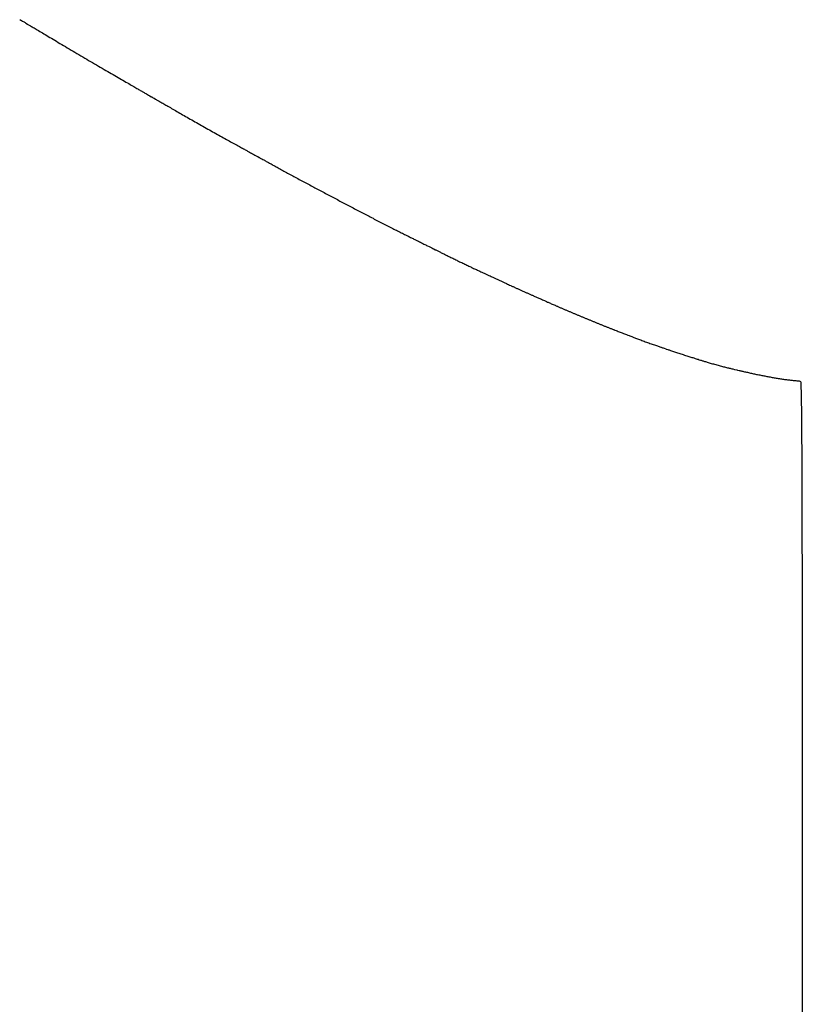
# Model space of a CAD drawing. Header units: millimetres. Extents: x -4577 to 1032787, y -66234 to 201209.
# Tile 151 of 256: x 4376.75 to 4378, y -8941.63 to -8940.06. Entities that reach past the tile are written whole.
import ezdxf

# ---------------------------------------------------------------- set-up
doc = ezdxf.new("R2010")
doc.units = ezdxf.units.MM
doc.linetypes.add('510_5_2OG_ELT_1004$0$11-07-22_DS_2OG$0$AUSGEZOGEN', pattern=[0])
doc.layers.add('510_5_2OG_ELT_1004$0$11-07-22_DS_2OG$0$EBENE_1', color=8, linetype='510_5_2OG_ELT_1004$0$11-07-22_DS_2OG$0$AUSGEZOGEN')

# ---------------------------------------------------------------- blocks, each defined once
blk = doc.blocks.new('510_5_2OG_ELT_1004')
at = {"layer": '510_5_2OG_ELT_1004$0$11-07-22_DS_2OG$0$EBENE_1'}
blk.add_lwpolyline([(4376.7503, -8940.0101), (4376.7519, -8940.0111), (4376.7531, -8940.0117), (4376.7548, -8940.0128), (4376.7558, -8940.0134), (4376.7572, -8940.0142), (4376.758, -8940.0147), (4376.7591, -8940.0153), (4376.7603, -8940.0161), (4376.7626, -8940.0175), (4376.7635, -8940.018), (4376.7645, -8940.0186), (4376.7655, -8940.0192), (4376.7666, -8940.0198), (4376.7678, -8940.0205), (4376.769, -8940.0213), (4376.7704, -8940.0221), (4376.7718, -8940.0229), (4376.7733, -8940.0238), (4376.7749, -8940.0248), (4376.7766, -8940.0258), (4376.7784, -8940.0269), (4376.7803, -8940.028), (4376.7823, -8940.0292), (4376.7844, -8940.0305), (4376.7865, -8940.0317), (4376.7888, -8940.0331), (4376.7911, -8940.0344), (4376.7934, -8940.0359), (4376.7959, -8940.0373), (4376.7984, -8940.0388), (4376.8009, -8940.0403), (4376.8036, -8940.0419), (4376.8062, -8940.0435), (4376.809, -8940.0451), (4376.8117, -8940.0468), (4376.8146, -8940.0485), (4376.8174, -8940.0502), (4376.8204, -8940.0519), (4376.8233, -8940.0536), (4376.8263, -8940.0554), (4376.8293, -8940.0572), (4376.8323, -8940.059), (4376.8354, -8940.0608), (4376.8385, -8940.0626), (4376.8416, -8940.0644), (4376.8447, -8940.0663), (4376.8478, -8940.0681), (4376.8509, -8940.0699), (4376.854, -8940.0718), (4376.8572, -8940.0736), (4376.8603, -8940.0755), (4376.8634, -8940.0773), (4376.8665, -8940.0791), (4376.8696, -8940.0809), (4376.8727, -8940.0827), (4376.8758, -8940.0845), (4376.8788, -8940.0863), (4376.8819, -8940.0881), (4376.8849, -8940.0898), (4376.8878, -8940.0915), (4376.8908, -8940.0932), (4376.8937, -8940.0949), (4376.8965, -8940.0966), (4376.8993, -8940.0982), (4376.9021, -8940.0998), (4376.9048, -8940.1014), (4376.9074, -8940.1029), (4376.9101, -8940.1044), (4376.9126, -8940.1059), (4376.9151, -8940.1073), (4376.9175, -8940.1087), (4376.9198, -8940.11), (4376.9221, -8940.1114), (4376.9243, -8940.1126), (4376.9264, -8940.1138), (4376.9284, -8940.115), (4376.9304, -8940.1161), (4376.9322, -8940.1172), (4376.934, -8940.1182), (4376.9357, -8940.1192), (4376.9373, -8940.1201), (4376.9387, -8940.121), (4376.9401, -8940.1218), (4376.9415, -8940.1225), (4376.9427, -8940.1233), (4376.9439, -8940.1239), (4376.945, -8940.1246), (4376.946, -8940.1252), (4376.947, -8940.1257), (4376.9487, -8940.1267), (4376.9502, -8940.1276), (4376.9515, -8940.1283), (4376.9526, -8940.129), (4376.9544, -8940.13), (4376.9558, -8940.1308), (4376.957, -8940.1315), (4376.9582, -8940.1322), (4376.9603, -8940.1334), (4376.9612, -8940.1339), (4376.9622, -8940.1345), (4376.9634, -8940.1352), (4376.9647, -8940.1359), (4376.967, -8940.1373), (4376.9679, -8940.1378), (4376.9688, -8940.1383), (4376.9698, -8940.1389), (4376.9708, -8940.1395), (4376.972, -8940.1401), (4376.9731, -8940.1408), (4376.9744, -8940.1415), (4376.9757, -8940.1423), (4376.9771, -8940.1431), (4376.9786, -8940.1439), (4376.9801, -8940.1448), (4376.9817, -8940.1457), (4376.9834, -8940.1467), (4376.9851, -8940.1477), (4376.9869, -8940.1488), (4376.9888, -8940.1498), (4376.9907, -8940.1509), (4376.9927, -8940.1521), (4376.9947, -8940.1533), (4376.9968, -8940.1545), (4376.999, -8940.1557), (4377.0011, -8940.1569), (4377.0034, -8940.1582), (4377.0056, -8940.1595), (4377.0079, -8940.1608), (4377.0103, -8940.1622), (4377.0126, -8940.1635), (4377.0151, -8940.1649), (4377.0175, -8940.1663), (4377.0199, -8940.1677), (4377.0224, -8940.1691), (4377.0249, -8940.1705), (4377.0274, -8940.172), (4377.03, -8940.1734), (4377.0325, -8940.1748), (4377.0351, -8940.1763), (4377.0377, -8940.1777), (4377.0402, -8940.1792), (4377.0428, -8940.1807), (4377.0454, -8940.1821), (4377.048, -8940.1836), (4377.0505, -8940.185), (4377.0531, -8940.1864), (4377.0557, -8940.1879), (4377.0582, -8940.1893), (4377.0607, -8940.1907), (4377.0633, -8940.1921), (4377.0657, -8940.1935), (4377.0682, -8940.1949), (4377.0707, -8940.1962), (4377.0731, -8940.1976), (4377.0755, -8940.1989), (4377.0778, -8940.2002), (4377.0801, -8940.2015), (4377.0824, -8940.2028), (4377.0847, -8940.204), (4377.0868, -8940.2052), (4377.089, -8940.2064), (4377.0911, -8940.2075), (4377.0931, -8940.2087), (4377.0951, -8940.2098), (4377.0971, -8940.2108), (4377.0989, -8940.2119), (4377.1008, -8940.2129), (4377.1025, -8940.2138), (4377.1042, -8940.2148), (4377.1058, -8940.2157), (4377.1073, -8940.2165), (4377.1088, -8940.2173), (4377.1102, -8940.2181), (4377.1115, -8940.2188), (4377.1127, -8940.2195), (4377.1139, -8940.2201), (4377.115, -8940.2207), (4377.116, -8940.2213), (4377.117, -8940.2218), (4377.1188, -8940.2228), (4377.1203, -8940.2237), (4377.1217, -8940.2244), (4377.1229, -8940.225), (4377.1239, -8940.2256), (4377.1255, -8940.2265), (4377.1268, -8940.2272), (4377.1279, -8940.2278), (4377.1289, -8940.2284), (4377.1301, -8940.229), (4377.1322, -8940.2302), (4377.1331, -8940.2307), (4377.1342, -8940.2313), (4377.1353, -8940.2319), (4377.1367, -8940.2326), (4377.1381, -8940.2335), (4377.1398, -8940.2344), (4377.1407, -8940.2349), (4377.1417, -8940.2354), (4377.1427, -8940.236), (4377.1438, -8940.2366), (4377.145, -8940.2372), (4377.1462, -8940.2379), (4377.1474, -8940.2386), (4377.1487, -8940.2393), (4377.1501, -8940.24), (4377.1515, -8940.2408), (4377.153, -8940.2416), (4377.1545, -8940.2425), (4377.1561, -8940.2433), (4377.1577, -8940.2442), (4377.1594, -8940.2451), (4377.1611, -8940.2461), (4377.1628, -8940.247), (4377.1646, -8940.248), (4377.1664, -8940.249), (4377.1682, -8940.25), (4377.1701, -8940.251), (4377.172, -8940.252), (4377.1739, -8940.2531), (4377.1759, -8940.2542), (4377.1779, -8940.2552), (4377.1798, -8940.2563), (4377.1819, -8940.2574), (4377.1839, -8940.2585), (4377.1859, -8940.2596), (4377.188, -8940.2608), (4377.1901, -8940.2619), (4377.1921, -8940.263), (4377.1942, -8940.2641), (4377.1963, -8940.2653), (4377.1984, -8940.2664), (4377.2005, -8940.2675), (4377.2026, -8940.2686), (4377.2047, -8940.2698), (4377.2068, -8940.2709), (4377.2089, -8940.272), (4377.211, -8940.2731), (4377.2131, -8940.2743), (4377.2152, -8940.2754), (4377.2173, -8940.2765), (4377.2194, -8940.2776), (4377.2215, -8940.2787), (4377.2236, -8940.2798), (4377.2257, -8940.281), (4377.2278, -8940.2821), (4377.2299, -8940.2832), (4377.232, -8940.2843), (4377.2341, -8940.2854), (4377.2362, -8940.2865), (4377.2383, -8940.2877), (4377.2404, -8940.2888), (4377.2425, -8940.2899), (4377.2446, -8940.291), (4377.2467, -8940.2921), (4377.2488, -8940.2932), (4377.2509, -8940.2943), (4377.253, -8940.2954), (4377.2551, -8940.2965), (4377.2572, -8940.2977), (4377.2593, -8940.2988), (4377.2614, -8940.2999), (4377.2635, -8940.301), (4377.2656, -8940.3021), (4377.2677, -8940.3032), (4377.2698, -8940.3043), (4377.2719, -8940.3054), (4377.274, -8940.3065), (4377.2761, -8940.3076), (4377.2782, -8940.3087), (4377.2803, -8940.3099), (4377.2824, -8940.311), (4377.2845, -8940.3121), (4377.2867, -8940.3132), (4377.2888, -8940.3143), (4377.2909, -8940.3154), (4377.293, -8940.3165), (4377.2951, -8940.3176), (4377.2972, -8940.3187), (4377.2993, -8940.3198), (4377.3014, -8940.3209), (4377.3035, -8940.322), (4377.3056, -8940.3231), (4377.3077, -8940.3242), (4377.3098, -8940.3253), (4377.3119, -8940.3264), (4377.3141, -8940.3275), (4377.3162, -8940.3286), (4377.3183, -8940.3297), (4377.3204, -8940.3308), (4377.3225, -8940.3318), (4377.3246, -8940.3329), (4377.3267, -8940.334), (4377.3289, -8940.3351), (4377.331, -8940.3362), (4377.3331, -8940.3372), (4377.3352, -8940.3383), (4377.3373, -8940.3394), (4377.3393, -8940.3404), (4377.3414, -8940.3415), (4377.3435, -8940.3425), (4377.3455, -8940.3435), (4377.3475, -8940.3446), (4377.3495, -8940.3456), (4377.3515, -8940.3466), (4377.3534, -8940.3475), (4377.3553, -8940.3485), (4377.3572, -8940.3494), (4377.3591, -8940.3504), (4377.3609, -8940.3513), (4377.3627, -8940.3522), (4377.3644, -8940.3531), (4377.3661, -8940.3539), (4377.3678, -8940.3547), (4377.3694, -8940.3556), (4377.371, -8940.3563), (4377.3725, -8940.3571), (4377.374, -8940.3579), (4377.3755, -8940.3586), (4377.3768, -8940.3593), (4377.3782, -8940.3599), (4377.3794, -8940.3605), (4377.3806, -8940.3611), (4377.3818, -8940.3617), (4377.3829, -8940.3623), (4377.3839, -8940.3628), (4377.3849, -8940.3633), (4377.3867, -8940.3642), (4377.3884, -8940.365), (4377.3899, -8940.3657), (4377.3912, -8940.3664), (4377.3924, -8940.367), (4377.3935, -8940.3675), (4377.3953, -8940.3685), (4377.3969, -8940.3693), (4377.3983, -8940.37), (4377.3997, -8940.3707), (4377.4012, -8940.3714), (4377.4037, -8940.3726), (4377.4046, -8940.3731), (4377.4057, -8940.3736), (4377.4068, -8940.3742), (4377.4081, -8940.3748), (4377.4094, -8940.3755), (4377.4109, -8940.3762), (4377.4134, -8940.3775), (4377.4143, -8940.3779), (4377.4153, -8940.3784), (4377.4163, -8940.3789), (4377.4173, -8940.3794), (4377.4184, -8940.38), (4377.4195, -8940.3805), (4377.4207, -8940.3811), (4377.4218, -8940.3817), (4377.4231, -8940.3823), (4377.4243, -8940.3829), (4377.4256, -8940.3835), (4377.4269, -8940.3842), (4377.4282, -8940.3848), (4377.4296, -8940.3855), (4377.431, -8940.3862), (4377.4324, -8940.3869), (4377.4338, -8940.3876), (4377.4353, -8940.3883), (4377.4368, -8940.3891), (4377.4383, -8940.3898), (4377.4398, -8940.3905), (4377.4413, -8940.3913), (4377.4428, -8940.392), (4377.4444, -8940.3928), (4377.446, -8940.3936), (4377.4476, -8940.3943), (4377.4491, -8940.3951), (4377.4507, -8940.3959), (4377.4523, -8940.3967), (4377.4539, -8940.3974), (4377.4556, -8940.3982), (4377.4572, -8940.399), (4377.4588, -8940.3998), (4377.4604, -8940.4005), (4377.462, -8940.4013), (4377.4636, -8940.4021), (4377.4652, -8940.4028), (4377.4668, -8940.4036), (4377.4684, -8940.4043), (4377.47, -8940.4051), (4377.4715, -8940.4058), (4377.4731, -8940.4065), (4377.4746, -8940.4073), (4377.4761, -8940.408), (4377.4776, -8940.4087), (4377.4791, -8940.4094), (4377.4806, -8940.4101), (4377.482, -8940.4107), (4377.4834, -8940.4114), (4377.4848, -8940.412), (4377.4862, -8940.4127), (4377.4875, -8940.4133), (4377.4888, -8940.4139), (4377.4901, -8940.4145), (4377.4913, -8940.4151), (4377.4925, -8940.4156), (4377.4937, -8940.4162), (4377.4948, -8940.4167), (4377.4959, -8940.4172), (4377.497, -8940.4177), (4377.498, -8940.4181), (4377.499, -8940.4186), (4377.5008, -8940.4194), (4377.5024, -8940.4202), (4377.5039, -8940.4209), (4377.5052, -8940.4215), (4377.5064, -8940.422), (4377.5075, -8940.4225), (4377.5093, -8940.4234), (4377.5108, -8940.4241), (4377.5121, -8940.4247), (4377.5132, -8940.4252), (4377.5143, -8940.4257), (4377.5154, -8940.4262), (4377.5165, -8940.4267), (4377.5179, -8940.4273), (4377.5203, -8940.4284), (4377.5212, -8940.4289), (4377.5222, -8940.4293), (4377.5233, -8940.4298), (4377.5245, -8940.4304), (4377.5258, -8940.431), (4377.5272, -8940.4317), (4377.5288, -8940.4324), (4377.5304, -8940.4331), (4377.5321, -8940.4339), (4377.5338, -8940.4347), (4377.5348, -8940.4351), (4377.5357, -8940.4356), (4377.5367, -8940.436), (4377.5376, -8940.4364), (4377.5386, -8940.4369), (4377.5396, -8940.4374), (4377.5406, -8940.4378), (4377.5416, -8940.4383), (4377.5427, -8940.4388), (4377.5437, -8940.4392), (4377.5448, -8940.4397), (4377.5458, -8940.4402), (4377.5469, -8940.4407), (4377.548, -8940.4412), (4377.5491, -8940.4417), (4377.5501, -8940.4422), (4377.5512, -8940.4427), (4377.5523, -8940.4432), (4377.5534, -8940.4437), (4377.5545, -8940.4441), (4377.5556, -8940.4446), (4377.5567, -8940.4451), (4377.5578, -8940.4456), (4377.5589, -8940.4461), (4377.56, -8940.4466), (4377.5611, -8940.4471), (4377.5621, -8940.4476), (4377.5632, -8940.448), (4377.5643, -8940.4485), (4377.5653, -8940.449), (4377.5663, -8940.4494), (4377.5674, -8940.4499), (4377.5684, -8940.4503), (4377.5694, -8940.4508), (4377.5703, -8940.4512), (4377.5713, -8940.4516), (4377.5722, -8940.4521), (4377.574, -8940.4529), (4377.5758, -8940.4536), (4377.5774, -8940.4543), (4377.5789, -8940.455), (4377.5803, -8940.4556), (4377.5816, -8940.4562), (4377.5827, -8940.4567), (4377.5845, -8940.4575), (4377.5859, -8940.4581), (4377.5876, -8940.4588), (4377.59, -8940.4599), (4377.5911, -8940.4604), (4377.5926, -8940.4611), (4377.5936, -8940.4615), (4377.5946, -8940.4619), (4377.5959, -8940.4625), (4377.5972, -8940.4631), (4377.5986, -8940.4637), (4377.6002, -8940.4644), (4377.6018, -8940.4651), (4377.6045, -8940.4663), (4377.6054, -8940.4667), (4377.6063, -8940.4671), (4377.6073, -8940.4675), (4377.6083, -8940.4679), (4377.6092, -8940.4683), (4377.6102, -8940.4688), (4377.6112, -8940.4692), (4377.6123, -8940.4697), (4377.6133, -8940.4701), (4377.6143, -8940.4705), (4377.6154, -8940.471), (4377.6164, -8940.4714), (4377.6175, -8940.4719), (4377.6185, -8940.4724), (4377.6196, -8940.4728), (4377.6206, -8940.4733), (4377.6217, -8940.4737), (4377.6228, -8940.4742), (4377.6238, -8940.4746), (4377.6249, -8940.4751), (4377.6259, -8940.4755), (4377.627, -8940.476), (4377.6281, -8940.4764), (4377.6291, -8940.4769), (4377.6302, -8940.4773), (4377.6313, -8940.4778), (4377.6323, -8940.4782), (4377.6334, -8940.4786), (4377.6344, -8940.4791), (4377.6355, -8940.4795), (4377.6366, -8940.48), (4377.6376, -8940.4804), (4377.6387, -8940.4809), (4377.6398, -8940.4813), (4377.6408, -8940.4818), (4377.6419, -8940.4822), (4377.643, -8940.4826), (4377.644, -8940.4831), (4377.6451, -8940.4835), (4377.6462, -8940.484), (4377.6472, -8940.4844), (4377.6483, -8940.4848), (4377.6494, -8940.4853), (4377.6504, -8940.4857), (4377.6515, -8940.4862), (4377.6526, -8940.4866), (4377.6536, -8940.4871), (4377.6547, -8940.4875), (4377.6558, -8940.4879), (4377.6568, -8940.4884), (4377.6579, -8940.4888), (4377.659, -8940.4893), (4377.66, -8940.4897), (4377.6611, -8940.4901), (4377.6621, -8940.4906), (4377.6632, -8940.491), (4377.6643, -8940.4915), (4377.6653, -8940.4919), (4377.6664, -8940.4923), (4377.6675, -8940.4928), (4377.6685, -8940.4932), (4377.6696, -8940.4936), (4377.6707, -8940.4941), (4377.6717, -8940.4945), (4377.6728, -8940.495), (4377.6739, -8940.4954), (4377.675, -8940.4958), (4377.676, -8940.4963), (4377.6771, -8940.4967), (4377.6782, -8940.4971), (4377.6792, -8940.4976), (4377.6803, -8940.498), (4377.6814, -8940.4984), (4377.6824, -8940.4988), (4377.6835, -8940.4993), (4377.6846, -8940.4997), (4377.6857, -8940.5001), (4377.6867, -8940.5006), (4377.6878, -8940.501), (4377.6889, -8940.5014), (4377.6899, -8940.5018), (4377.691, -8940.5022), (4377.692, -8940.5027), (4377.6931, -8940.5031), (4377.6941, -8940.5035), (4377.6951, -8940.5039), (4377.6961, -8940.5043), (4377.6971, -8940.5047), (4377.6981, -8940.505), (4377.6991, -8940.5054), (4377.7001, -8940.5058), (4377.7019, -8940.5065), (4377.7038, -8940.5072), (4377.7055, -8940.5079), (4377.7071, -8940.5085), (4377.7086, -8940.5091), (4377.7101, -8940.5097), (4377.7114, -8940.5102), (4377.7126, -8940.5106), (4377.7136, -8940.511), (4377.7154, -8940.5117), (4377.7168, -8940.5123), (4377.7187, -8940.513), (4377.7207, -8940.5138), (4377.7228, -8940.5146), (4377.7239, -8940.515), (4377.7253, -8940.5155), (4377.727, -8940.5162), (4377.728, -8940.5166), (4377.7292, -8940.517), (4377.7304, -8940.5175), (4377.7317, -8940.518), (4377.7332, -8940.5186), (4377.7346, -8940.5191), (4377.7362, -8940.5197), (4377.7378, -8940.5203), (4377.7395, -8940.521), (4377.7412, -8940.5216), (4377.743, -8940.5223), (4377.7448, -8940.5229), (4377.7466, -8940.5236), (4377.7484, -8940.5243), (4377.7503, -8940.525), (4377.7521, -8940.5256), (4377.754, -8940.5263), (4377.7558, -8940.527), (4377.7577, -8940.5276), (4377.7595, -8940.5282), (4377.7612, -8940.5289), (4377.763, -8940.5295), (4377.7646, -8940.53), (4377.7662, -8940.5306), (4377.7678, -8940.5311), (4377.7692, -8940.5316), (4377.7706, -8940.5321), (4377.7719, -8940.5325), (4377.7731, -8940.5329), (4377.7741, -8940.5333), (4377.7759, -8940.5339), (4377.7772, -8940.5343), (4377.7789, -8940.5349), (4377.7811, -8940.5356), (4377.7821, -8940.536), (4377.7844, -8940.5368), (4377.7854, -8940.5371), (4377.7865, -8940.5375), (4377.7877, -8940.5379), (4377.789, -8940.5383), (4377.7904, -8940.5388), (4377.7919, -8940.5393), (4377.7934, -8940.5398), (4377.795, -8940.5403), (4377.7967, -8940.5409), (4377.7984, -8940.5414), (4377.8001, -8940.542), (4377.8019, -8940.5426), (4377.8037, -8940.5432), (4377.8055, -8940.5438), (4377.8074, -8940.5444), (4377.8092, -8940.545), (4377.811, -8940.5456), (4377.8129, -8940.5462), (4377.8147, -8940.5467), (4377.8164, -8940.5473), (4377.8181, -8940.5478), (4377.8198, -8940.5484), (4377.8214, -8940.5489), (4377.823, -8940.5494), (4377.8244, -8940.5498), (4377.8258, -8940.5503), (4377.8271, -8940.5507), (4377.8284, -8940.551), (4377.8295, -8940.5514), (4377.8313, -8940.552), (4377.8327, -8940.5524), (4377.8347, -8940.553), (4377.8368, -8940.5537), (4377.8378, -8940.554), (4377.8401, -8940.5547), (4377.841, -8940.555), (4377.8421, -8940.5553), (4377.8433, -8940.5557), (4377.8446, -8940.5561), (4377.846, -8940.5565), (4377.8474, -8940.5569), (4377.8489, -8940.5574), (4377.8505, -8940.5579), (4377.8522, -8940.5584), (4377.8539, -8940.5589), (4377.8556, -8940.5594), (4377.8574, -8940.5599), (4377.8592, -8940.5604), (4377.861, -8940.5609), (4377.8628, -8940.5614), (4377.8646, -8940.5619), (4377.8664, -8940.5624), (4377.8682, -8940.5629), (4377.87, -8940.5633), (4377.8718, -8940.5638), (4377.8735, -8940.5642), (4377.8752, -8940.5646), (4377.8768, -8940.565), (4377.8783, -8940.5654), (4377.8798, -8940.5658), (4377.8812, -8940.5661), (4377.8826, -8940.5664), (4377.8838, -8940.5667), (4377.8849, -8940.567), (4377.8869, -8940.5675), (4377.8884, -8940.5678), (4377.8911, -8940.5685), (4377.8945, -8940.5693), (4377.8957, -8940.5696), (4377.8982, -8940.5701), (4377.8992, -8940.5704), (4377.9003, -8940.5706), (4377.9015, -8940.5709), (4377.9027, -8940.5712), (4377.904, -8940.5715), (4377.9054, -8940.5719), (4377.9069, -8940.5722), (4377.9084, -8940.5725), (4377.9099, -8940.5729), (4377.9115, -8940.5732), (4377.9131, -8940.5736), (4377.9147, -8940.574), (4377.9163, -8940.5743), (4377.918, -8940.5747), (4377.9196, -8940.575), (4377.9212, -8940.5754), (4377.9229, -8940.5757), (4377.9245, -8940.5761), (4377.9262, -8940.5764), (4377.9278, -8940.5767), (4377.9295, -8940.5771), (4377.9311, -8940.5774), (4377.9328, -8940.5777), (4377.9344, -8940.578), (4377.9361, -8940.5784), (4377.9377, -8940.5787), (4377.9393, -8940.579), (4377.941, -8940.5793), (4377.9426, -8940.5796), (4377.9443, -8940.58), (4377.9459, -8940.5803), (4377.9476, -8940.5806), (4377.9492, -8940.5809), (4377.9509, -8940.5812), (4377.9525, -8940.5815), (4377.9542, -8940.5818), (4377.9558, -8940.5821), (4377.9575, -8940.5824), (4377.9591, -8940.5827), (4377.9608, -8940.583), (4377.9625, -8940.5833), (4377.9641, -8940.5835), (4377.9658, -8940.5838), (4377.9674, -8940.584), (4377.9691, -8940.5843), (4377.9707, -8940.5845), (4377.9724, -8940.5847), (4377.974, -8940.5849), (4377.9756, -8940.5851), (4377.9772, -8940.5853), (4377.9787, -8940.5854), (4377.9802, -8940.5856), (4377.9816, -8940.5857), (4377.983, -8940.5859), (4377.9843, -8940.586), (4377.9856, -8940.5861), (4377.9867, -8940.5862), (4377.9888, -8940.5864), (4377.9905, -8940.5866), (4377.9919, -8940.5867), (4377.9939, -8940.5869), (4377.9962, -8940.5877), (4377.9965, -8940.5891), (4377.9966, -8940.5902), (4377.9967, -8940.5917), (4377.9968, -8940.5936), (4377.9969, -8940.596), (4377.997, -8940.5989), (4377.9971, -8940.6025), (4377.9972, -8940.6066), (4377.9973, -8940.6114), (4377.9974, -8940.617), (4377.9975, -8940.6234), (4377.9976, -8940.6306), (4377.9977, -8940.6387), (4377.9978, -8940.6478), (4377.9979, -8940.6578), (4377.9979, -8940.669), (4377.998, -8940.6812), (4377.9981, -8940.6946), (4377.9982, -8940.7092), (4377.9982, -8940.7251), (4377.9983, -8940.7423), (4377.9984, -8940.7609), (4377.9985, -8940.7809), (4377.9985, -8940.8024), (4377.9986, -8940.8254), (4377.9986, -8940.85), (4377.9987, -8940.8761), (4377.9987, -8940.9035), (4377.9988, -8940.9323), (4377.9988, -8940.9621), (4377.9988, -8940.9931), (4377.9989, -8941.025), (4377.9989, -8941.0577), (4377.9989, -8941.0912), (4377.999, -8941.1253), (4377.999, -8941.16), (4377.999, -8941.195), (4377.999, -8941.2304), (4377.999, -8941.266), (4377.9991, -8941.3017), (4377.9991, -8941.3375), (4377.9991, -8941.3731), (4377.9991, -8941.4085), (4377.9991, -8941.4435), (4377.9991, -8941.4782), (4377.9991, -8941.5124), (4377.9991, -8941.5459), (4377.9991, -8941.5786), (4377.9991, -8941.6106)], dxfattribs=at)

msp = doc.modelspace()

# ---------------------------------------------------------------- block references
msp.add_blockref('510_5_2OG_ELT_1004', (0, -0.0503))

doc.saveas('drawing.dxf')
